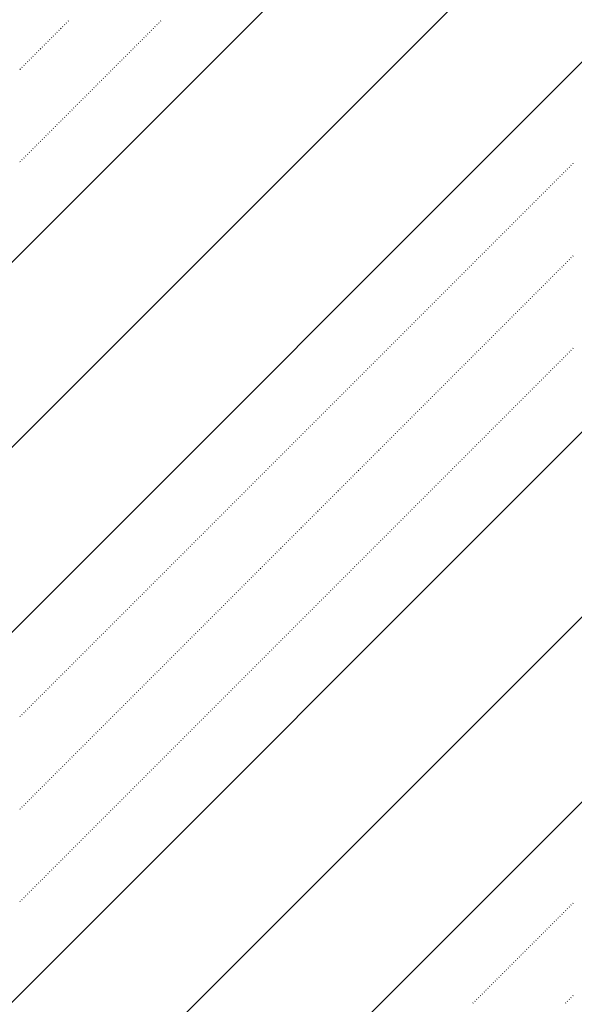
# Model space of a CAD drawing. Header units: millimetres. Extents: x 0 to 1260, y 0 to 297.
# Tile 17 of 104: x 51.07 to 56.37, y 125.06 to 134.47. Entities that reach past the tile are written whole.
import ezdxf

# ---------------------------------------------------------------- set-up
doc = ezdxf.new("R2010")
doc.units = ezdxf.units.MM
doc.linetypes.add('K5LT32802', pattern=[0])
doc.linetypes.add('K5LT32806', pattern=[0])
doc.layers.add('Системный слой', color=7, linetype='Continuous')

# ---------------------------------------------------------------- blocks, each defined once
blk = doc.blocks.new('U86')
at = {"layer": 'Системный слой', "color": 7, "linetype": 'K5LT32802', "lineweight": 9}
for p, q in [((43.8917, 116.2093), (63.4382, 135.7558)), ((43.8943, 117.9797), (61.6705, 135.7558)), ((43.8996, 121.5205), (58.1349, 135.7558)), ((43.9022, 123.2909), (56.3672, 135.7558)), ((43.9048, 125.0613), (54.5994, 135.7558)), ((43.889, 114.4389), (63.9161, 134.466))]:
    blk.add_line(p, q, dxfattribs=at)
at = {"layer": 'Системный слой', "color": 7, "linetype": 'K5LT32806', "lineweight": 18}
for p, q in [((51.4761, 134.4003), (51.4797, 134.4039)), ((51.4938, 134.418), (51.4973, 134.4215)), ((51.5115, 134.4357), (51.515, 134.4392)), ((51.5291, 134.4533), (51.5327, 134.4569)), ((52.36, 134.4003), (52.3635, 134.4039)), ((52.3777, 134.418), (52.3812, 134.4215)), ((52.3954, 134.4357), (52.3989, 134.4392)), ((52.413, 134.4533), (52.4166, 134.4569)), ((51.3877, 134.3119), (51.3913, 134.3155)), ((51.4054, 134.3296), (51.4089, 134.3331)), ((51.4231, 134.3473), (51.4266, 134.3508)), ((51.4408, 134.365), (51.4443, 134.3685)), ((51.4584, 134.3826), (51.462, 134.3862)), ((52.2716, 134.3119), (52.2751, 134.3155)), ((52.2893, 134.3296), (52.2928, 134.3331)), ((52.307, 134.3473), (52.3105, 134.3508)), ((52.3246, 134.365), (52.3282, 134.3685)), ((52.3423, 134.3826), (52.3459, 134.3862)), ((51.2993, 134.2235), (51.3029, 134.2271)), ((51.317, 134.2412), (51.3206, 134.2448)), ((51.3347, 134.2589), (51.3382, 134.2624)), ((51.3524, 134.2766), (51.3559, 134.2801)), ((51.37, 134.2943), (51.3736, 134.2978)), ((52.1832, 134.2235), (52.1868, 134.2271)), ((52.2009, 134.2412), (52.2044, 134.2448)), ((52.2186, 134.2589), (52.2221, 134.2624)), ((52.2363, 134.2766), (52.2398, 134.2801)), ((52.2539, 134.2943), (52.2575, 134.2978)), ((51.1933, 134.1175), (51.1968, 134.121)), ((51.2109, 134.1352), (51.2145, 134.1387)), ((51.2286, 134.1528), (51.2322, 134.1564)), ((51.2463, 134.1705), (51.2498, 134.174)), ((51.264, 134.1882), (51.2675, 134.1917)), ((51.2817, 134.2059), (51.2852, 134.2094)), ((52.0772, 134.1175), (52.0807, 134.121)), ((52.0948, 134.1352), (52.0984, 134.1387)), ((52.1125, 134.1528), (52.116, 134.1564)), ((52.1302, 134.1705), (52.1337, 134.174)), ((52.1479, 134.1882), (52.1514, 134.1917)), ((52.1655, 134.2059), (52.1691, 134.2094)), ((51.1049, 134.0291), (51.1084, 134.0326)), ((51.1226, 134.0468), (51.1261, 134.0503)), ((51.1402, 134.0644), (51.1438, 134.068)), ((51.1579, 134.0821), (51.1615, 134.0857)), ((51.1756, 134.0998), (51.1791, 134.1033)), ((51.9888, 134.0291), (51.9923, 134.0326)), ((52.0064, 134.0468), (52.01, 134.0503)), ((52.0241, 134.0644), (52.0277, 134.068)), ((52.0418, 134.0821), (52.0453, 134.0857)), ((52.0595, 134.0998), (52.063, 134.1033)), ((51.0695, 133.9937), (51.0731, 133.9973)), ((51.0872, 134.0114), (51.0907, 134.0149)), ((51.9004, 133.9407), (51.9039, 133.9442)), ((51.9181, 133.9584), (51.9216, 133.9619)), ((51.9357, 133.9761), (51.9393, 133.9796)), ((51.9534, 133.9937), (51.9569, 133.9973)), ((51.9711, 134.0114), (51.9746, 134.0149)), ((51.7943, 133.8346), (51.7978, 133.8382)), ((51.812, 133.8523), (51.8155, 133.8558)), ((51.8297, 133.87), (51.8332, 133.8735)), ((51.8473, 133.8877), (51.8509, 133.8912)), ((51.865, 133.9053), (51.8686, 133.9089)), ((51.8827, 133.923), (51.8862, 133.9266)), ((51.7059, 133.7462), (51.7095, 133.7498)), ((51.7236, 133.7639), (51.7271, 133.7675)), ((51.7413, 133.7816), (51.7448, 133.7851)), ((51.759, 133.7993), (51.7625, 133.8028)), ((51.7766, 133.817), (51.7802, 133.8205)), ((51.6175, 133.6579), (51.6211, 133.6614)), ((51.6352, 133.6755), (51.6387, 133.6791)), ((51.6529, 133.6932), (51.6564, 133.6967)), ((51.6706, 133.7109), (51.6741, 133.7144)), ((51.6882, 133.7286), (51.6918, 133.7321)), ((51.5115, 133.5518), (51.515, 133.5553)), ((51.5291, 133.5695), (51.5327, 133.573)), ((51.5468, 133.5871), (51.5504, 133.5907)), ((51.5645, 133.6048), (51.568, 133.6084)), ((51.5822, 133.6225), (51.5857, 133.626)), ((51.5999, 133.6402), (51.6034, 133.6437)), ((51.4231, 133.4634), (51.4266, 133.4669)), ((51.4408, 133.4811), (51.4443, 133.4846)), ((51.4584, 133.4988), (51.462, 133.5023)), ((51.4761, 133.5164), (51.4797, 133.52)), ((51.4938, 133.5341), (51.4973, 133.5376)), ((51.3347, 133.375), (51.3382, 133.3785)), ((51.3524, 133.3927), (51.3559, 133.3962)), ((51.37, 133.4104), (51.3736, 133.4139)), ((51.3877, 133.428), (51.3913, 133.4316)), ((51.4054, 133.4457), (51.4089, 133.4493)), ((51.2286, 133.2689), (51.2322, 133.2725)), ((51.2463, 133.2866), (51.2498, 133.2902)), ((51.264, 133.3043), (51.2675, 133.3078)), ((51.2817, 133.322), (51.2852, 133.3255)), ((51.2993, 133.3397), (51.3029, 133.3432)), ((51.317, 133.3573), (51.3206, 133.3609)), ((51.1402, 133.1806), (51.1438, 133.1841)), ((51.1579, 133.1982), (51.1615, 133.2018)), ((51.1756, 133.2159), (51.1791, 133.2194)), ((51.1933, 133.2336), (51.1968, 133.2371)), ((51.2109, 133.2513), (51.2145, 133.2548)), ((51.0695, 133.1098), (51.0731, 133.1134)), ((51.0872, 133.1275), (51.0907, 133.1311)), ((51.1049, 133.1452), (51.1084, 133.1487)), ((51.1226, 133.1629), (51.1261, 133.1664)), ((56.3552, 133.0922), (56.3587, 133.0957)), ((56.2491, 132.9861), (56.2526, 132.9896)), ((56.2668, 133.0038), (56.2703, 133.0073)), ((56.2844, 133.0215), (56.288, 133.025)), ((56.3021, 133.0391), (56.3057, 133.0427)), ((56.3198, 133.0568), (56.3233, 133.0603)), ((56.3375, 133.0745), (56.341, 133.078)), ((56.1607, 132.8977), (56.1642, 132.9013)), ((56.1784, 132.9154), (56.1819, 132.9189)), ((56.1961, 132.9331), (56.1996, 132.9366)), ((56.2137, 132.9507), (56.2173, 132.9543)), ((56.2314, 132.9684), (56.2349, 132.972)), ((56.0723, 132.8093), (56.0758, 132.8129)), ((56.09, 132.827), (56.0935, 132.8305)), ((56.1077, 132.8447), (56.1112, 132.8482)), ((56.1253, 132.8624), (56.1289, 132.8659)), ((56.143, 132.88), (56.1466, 132.8836)), ((55.9662, 132.7033), (55.9698, 132.7068)), ((55.9839, 132.7209), (55.9875, 132.7245)), ((56.0016, 132.7386), (56.0051, 132.7422)), ((56.0193, 132.7563), (56.0228, 132.7598)), ((56.037, 132.774), (56.0405, 132.7775)), ((56.0546, 132.7916), (56.0582, 132.7952)), ((55.8779, 132.6149), (55.8814, 132.6184)), ((55.8955, 132.6325), (55.8991, 132.6361)), ((55.9132, 132.6502), (55.9167, 132.6538)), ((55.9309, 132.6679), (55.9344, 132.6714)), ((55.9486, 132.6856), (55.9521, 132.6891)), ((55.7895, 132.5265), (55.793, 132.53)), ((55.8071, 132.5442), (55.8107, 132.5477)), ((55.8248, 132.5618), (55.8284, 132.5654)), ((55.8425, 132.5795), (55.846, 132.5831)), ((55.8602, 132.5972), (55.8637, 132.6007)), ((55.6834, 132.4204), (55.6869, 132.424)), ((55.7011, 132.4381), (55.7046, 132.4416)), ((55.7188, 132.4558), (55.7223, 132.4593)), ((55.7364, 132.4735), (55.74, 132.477)), ((55.7541, 132.4911), (55.7576, 132.4947)), ((55.7718, 132.5088), (55.7753, 132.5123)), ((55.595, 132.332), (55.5985, 132.3356)), ((55.6127, 132.3497), (55.6162, 132.3532)), ((55.6304, 132.3674), (55.6339, 132.3709)), ((55.648, 132.3851), (55.6516, 132.3886)), ((55.6657, 132.4027), (55.6693, 132.4063)), ((55.5066, 132.2436), (55.5102, 132.2472)), ((55.5243, 132.2613), (55.5278, 132.2649)), ((55.542, 132.279), (55.5455, 132.2825)), ((55.5597, 132.2967), (55.5632, 132.3002)), ((55.5773, 132.3144), (55.5809, 132.3179)), ((55.4006, 132.1376), (55.4041, 132.1411)), ((55.4182, 132.1553), (55.4218, 132.1588)), ((55.4359, 132.1729), (55.4394, 132.1765)), ((55.4536, 132.1906), (55.4571, 132.1941)), ((55.4713, 132.2083), (55.4748, 132.2118)), ((55.4889, 132.226), (55.4925, 132.2295)), ((56.2844, 132.1376), (56.288, 132.1411)), ((56.3021, 132.1553), (56.3057, 132.1588)), ((56.3198, 132.1729), (56.3233, 132.1765)), ((56.3375, 132.1906), (56.341, 132.1941)), ((56.3552, 132.2083), (56.3587, 132.2118)), ((55.3122, 132.0492), (55.3157, 132.0527)), ((55.3298, 132.0669), (55.3334, 132.0704)), ((55.3475, 132.0845), (55.3511, 132.0881)), ((55.3652, 132.1022), (55.3687, 132.1058)), ((55.3829, 132.1199), (55.3864, 132.1234)), ((56.1961, 132.0492), (56.1996, 132.0527)), ((56.2137, 132.0669), (56.2173, 132.0704)), ((56.2314, 132.0845), (56.2349, 132.0881)), ((56.2491, 132.1022), (56.2526, 132.1058)), ((56.2668, 132.1199), (56.2703, 132.1234)), ((55.2238, 131.9608), (55.2273, 131.9643)), ((55.2415, 131.9785), (55.245, 131.982)), ((55.2591, 131.9962), (55.2627, 131.9997)), ((55.2768, 132.0138), (55.2803, 132.0174)), ((55.2945, 132.0315), (55.298, 132.035)), ((56.1077, 131.9608), (56.1112, 131.9643)), ((56.1253, 131.9785), (56.1289, 131.982)), ((56.143, 131.9962), (56.1466, 131.9997)), ((56.1607, 132.0138), (56.1642, 132.0174)), ((56.1784, 132.0315), (56.1819, 132.035)), ((55.1177, 131.8547), (55.1213, 131.8583)), ((55.1354, 131.8724), (55.1389, 131.8759)), ((55.1531, 131.8901), (55.1566, 131.8936)), ((55.1707, 131.9078), (55.1743, 131.9113)), ((55.1884, 131.9254), (55.192, 131.929)), ((55.2061, 131.9431), (55.2096, 131.9467)), ((56.0016, 131.8547), (56.0051, 131.8583)), ((56.0193, 131.8724), (56.0228, 131.8759)), ((56.037, 131.8901), (56.0405, 131.8936)), ((56.0546, 131.9078), (56.0582, 131.9113)), ((56.0723, 131.9254), (56.0758, 131.929)), ((56.09, 131.9431), (56.0935, 131.9467)), ((55.0293, 131.7663), (55.0329, 131.7699)), ((55.047, 131.784), (55.0505, 131.7876)), ((55.0647, 131.8017), (55.0682, 131.8052)), ((55.0824, 131.8194), (55.0859, 131.8229)), ((55.1, 131.8371), (55.1036, 131.8406)), ((55.9132, 131.7663), (55.9167, 131.7699)), ((55.9309, 131.784), (55.9344, 131.7876)), ((55.9486, 131.8017), (55.9521, 131.8052)), ((55.9662, 131.8194), (55.9698, 131.8229)), ((55.9839, 131.8371), (55.9875, 131.8406)), ((54.9409, 131.678), (54.9445, 131.6815)), ((54.9586, 131.6956), (54.9622, 131.6992)), ((54.9763, 131.7133), (54.9798, 131.7168)), ((54.994, 131.731), (54.9975, 131.7345)), ((55.0116, 131.7487), (55.0152, 131.7522)), ((55.8248, 131.678), (55.8284, 131.6815)), ((55.8425, 131.6956), (55.846, 131.6992)), ((55.8602, 131.7133), (55.8637, 131.7168)), ((55.8779, 131.731), (55.8814, 131.7345)), ((55.8955, 131.7487), (55.8991, 131.7522)), ((54.8525, 131.5896), (54.8561, 131.5931)), ((54.8702, 131.6072), (54.8738, 131.6108)), ((54.8879, 131.6249), (54.8914, 131.6285)), ((54.9056, 131.6426), (54.9091, 131.6461)), ((54.9233, 131.6603), (54.9268, 131.6638)), ((55.7364, 131.5896), (55.74, 131.5931)), ((55.7541, 131.6072), (55.7576, 131.6108)), ((55.7718, 131.6249), (55.7753, 131.6285)), ((55.7895, 131.6426), (55.793, 131.6461)), ((55.8071, 131.6603), (55.8107, 131.6638)), ((54.7465, 131.4835), (54.75, 131.487)), ((54.7642, 131.5012), (54.7677, 131.5047)), ((54.7818, 131.5189), (54.7854, 131.5224)), ((54.7995, 131.5365), (54.8031, 131.5401)), ((54.8172, 131.5542), (54.8207, 131.5577)), ((54.8349, 131.5719), (54.8384, 131.5754)), ((55.6304, 131.4835), (55.6339, 131.487)), ((55.648, 131.5012), (55.6516, 131.5047)), ((55.6657, 131.5189), (55.6693, 131.5224)), ((55.6834, 131.5365), (55.6869, 131.5401)), ((55.7011, 131.5542), (55.7046, 131.5577)), ((55.7188, 131.5719), (55.7223, 131.5754)), ((54.6581, 131.3951), (54.6616, 131.3986)), ((54.6758, 131.4128), (54.6793, 131.4163)), ((54.6935, 131.4305), (54.697, 131.434)), ((54.7111, 131.4481), (54.7147, 131.4517)), ((54.7288, 131.4658), (54.7323, 131.4694)), ((55.542, 131.3951), (55.5455, 131.3986)), ((55.5597, 131.4128), (55.5632, 131.4163)), ((55.5773, 131.4305), (55.5809, 131.434)), ((55.595, 131.4481), (55.5985, 131.4517)), ((55.6127, 131.4658), (55.6162, 131.4694)), ((54.5697, 131.3067), (54.5732, 131.3103)), ((54.5874, 131.3244), (54.5909, 131.3279)), ((54.6051, 131.3421), (54.6086, 131.3456)), ((54.6227, 131.3598), (54.6263, 131.3633)), ((54.6404, 131.3774), (54.644, 131.381)), ((55.4536, 131.3067), (55.4571, 131.3103)), ((55.4713, 131.3244), (55.4748, 131.3279)), ((55.4889, 131.3421), (55.4925, 131.3456)), ((55.5066, 131.3598), (55.5102, 131.3633)), ((55.5243, 131.3774), (55.5278, 131.381)), ((56.3375, 131.3067), (56.341, 131.3103)), ((56.3552, 131.3244), (56.3587, 131.3279)), ((54.4636, 131.2007), (54.4672, 131.2042)), ((54.4813, 131.2183), (54.4849, 131.2219)), ((54.499, 131.236), (54.5025, 131.2395)), ((54.5167, 131.2537), (54.5202, 131.2572)), ((54.5344, 131.2714), (54.5379, 131.2749)), ((54.552, 131.289), (54.5556, 131.2926)), ((55.3475, 131.2007), (55.3511, 131.2042)), ((55.3652, 131.2183), (55.3687, 131.2219)), ((55.3829, 131.236), (55.3864, 131.2395)), ((55.4006, 131.2537), (55.4041, 131.2572)), ((55.4182, 131.2714), (55.4218, 131.2749)), ((55.4359, 131.289), (55.4394, 131.2926)), ((56.2314, 131.2007), (56.2349, 131.2042)), ((56.2491, 131.2183), (56.2526, 131.2219)), ((56.2668, 131.236), (56.2703, 131.2395)), ((56.2844, 131.2537), (56.288, 131.2572)), ((56.3021, 131.2714), (56.3057, 131.2749)), ((56.3198, 131.289), (56.3233, 131.2926)), ((54.3753, 131.1123), (54.3788, 131.1158)), ((54.3929, 131.1299), (54.3965, 131.1335)), ((54.4106, 131.1476), (54.4141, 131.1512)), ((54.4283, 131.1653), (54.4318, 131.1688)), ((54.446, 131.183), (54.4495, 131.1865)), ((55.2591, 131.1123), (55.2627, 131.1158)), ((55.2768, 131.1299), (55.2803, 131.1335)), ((55.2945, 131.1476), (55.298, 131.1512)), ((55.3122, 131.1653), (55.3157, 131.1688)), ((55.3298, 131.183), (55.3334, 131.1865)), ((56.143, 131.1123), (56.1466, 131.1158)), ((56.1607, 131.1299), (56.1642, 131.1335)), ((56.1784, 131.1476), (56.1819, 131.1512)), ((56.1961, 131.1653), (56.1996, 131.1688)), ((56.2137, 131.183), (56.2173, 131.1865)), ((54.2869, 131.0239), (54.2904, 131.0274)), ((54.3045, 131.0416), (54.3081, 131.0451)), ((54.3222, 131.0592), (54.3258, 131.0628)), ((54.3399, 131.0769), (54.3434, 131.0805)), ((54.3576, 131.0946), (54.3611, 131.0981)), ((55.1707, 131.0239), (55.1743, 131.0274)), ((55.1884, 131.0416), (55.192, 131.0451)), ((55.2061, 131.0592), (55.2096, 131.0628)), ((55.2238, 131.0769), (55.2273, 131.0805)), ((55.2415, 131.0946), (55.245, 131.0981)), ((56.0546, 131.0239), (56.0582, 131.0274)), ((56.0723, 131.0416), (56.0758, 131.0451)), ((56.09, 131.0592), (56.0935, 131.0628)), ((56.1077, 131.0769), (56.1112, 131.0805)), ((56.1253, 131.0946), (56.1289, 131.0981)), ((54.1808, 130.9178), (54.1843, 130.9214)), ((54.1985, 130.9355), (54.202, 130.939)), ((54.2162, 130.9532), (54.2197, 130.9567)), ((54.2338, 130.9708), (54.2374, 130.9744)), ((54.2515, 130.9885), (54.255, 130.9921)), ((54.2692, 131.0062), (54.2727, 131.0097)), ((55.0647, 130.9178), (55.0682, 130.9214)), ((55.0824, 130.9355), (55.0859, 130.939)), ((55.1, 130.9532), (55.1036, 130.9567)), ((55.1177, 130.9708), (55.1213, 130.9744)), ((55.1354, 130.9885), (55.1389, 130.9921)), ((55.1531, 131.0062), (55.1566, 131.0097)), ((55.9486, 130.9178), (55.9521, 130.9214)), ((55.9662, 130.9355), (55.9698, 130.939)), ((55.9839, 130.9532), (55.9875, 130.9567)), ((56.0016, 130.9708), (56.0051, 130.9744)), ((56.0193, 130.9885), (56.0228, 130.9921)), ((56.037, 131.0062), (56.0405, 131.0097)), ((54.0924, 130.8294), (54.0959, 130.833)), ((54.1101, 130.8471), (54.1136, 130.8506)), ((54.1278, 130.8648), (54.1313, 130.8683)), ((54.1454, 130.8825), (54.149, 130.886)), ((54.1631, 130.9001), (54.1667, 130.9037)), ((54.9763, 130.8294), (54.9798, 130.833)), ((54.994, 130.8471), (54.9975, 130.8506)), ((55.0116, 130.8648), (55.0152, 130.8683)), ((55.0293, 130.8825), (55.0329, 130.886)), ((55.047, 130.9001), (55.0505, 130.9037)), ((55.8602, 130.8294), (55.8637, 130.833)), ((55.8779, 130.8471), (55.8814, 130.8506)), ((55.8955, 130.8648), (55.8991, 130.8683)), ((55.9132, 130.8825), (55.9167, 130.886)), ((55.9309, 130.9001), (55.9344, 130.9037)), ((54.004, 130.741), (54.0076, 130.7446)), ((54.0217, 130.7587), (54.0252, 130.7623)), ((54.0394, 130.7764), (54.0429, 130.7799)), ((54.0571, 130.7941), (54.0606, 130.7976)), ((54.0747, 130.8117), (54.0783, 130.8153)), ((54.8879, 130.741), (54.8914, 130.7446)), ((54.9056, 130.7587), (54.9091, 130.7623)), ((54.9233, 130.7764), (54.9268, 130.7799)), ((54.9409, 130.7941), (54.9445, 130.7976)), ((54.9586, 130.8117), (54.9622, 130.8153)), ((55.7718, 130.741), (55.7753, 130.7446)), ((55.7895, 130.7587), (55.793, 130.7623)), ((55.8071, 130.7764), (55.8107, 130.7799)), ((55.8248, 130.7941), (55.8284, 130.7976)), ((55.8425, 130.8117), (55.846, 130.8153)), ((53.898, 130.635), (53.9015, 130.6385)), ((53.9156, 130.6527), (53.9192, 130.6562)), ((53.9333, 130.6703), (53.9368, 130.6739)), ((53.951, 130.688), (53.9545, 130.6915)), ((53.9687, 130.7057), (53.9722, 130.7092)), ((53.9863, 130.7234), (53.9899, 130.7269)), ((54.7818, 130.635), (54.7854, 130.6385)), ((54.7995, 130.6527), (54.8031, 130.6562)), ((54.8172, 130.6703), (54.8207, 130.6739)), ((54.8349, 130.688), (54.8384, 130.6915)), ((54.8525, 130.7057), (54.8561, 130.7092)), ((54.8702, 130.7234), (54.8738, 130.7269)), ((55.6657, 130.635), (55.6693, 130.6385)), ((55.6834, 130.6527), (55.6869, 130.6562)), ((55.7011, 130.6703), (55.7046, 130.6739)), ((55.7188, 130.688), (55.7223, 130.6915)), ((55.7364, 130.7057), (55.74, 130.7092)), ((55.7541, 130.7234), (55.7576, 130.7269)), ((53.8096, 130.5466), (53.8131, 130.5501)), ((53.8272, 130.5643), (53.8308, 130.5678)), ((53.8449, 130.5819), (53.8485, 130.5855)), ((53.8626, 130.5996), (53.8661, 130.6032)), ((53.8803, 130.6173), (53.8838, 130.6208)), ((54.6935, 130.5466), (54.697, 130.5501)), ((54.7111, 130.5643), (54.7147, 130.5678)), ((54.7288, 130.5819), (54.7323, 130.5855)), ((54.7465, 130.5996), (54.75, 130.6032)), ((54.7642, 130.6173), (54.7677, 130.6208)), ((55.5773, 130.5466), (55.5809, 130.5501)), ((55.595, 130.5643), (55.5985, 130.5678)), ((55.6127, 130.5819), (55.6162, 130.5855)), ((55.6304, 130.5996), (55.6339, 130.6032)), ((55.648, 130.6173), (55.6516, 130.6208)), ((53.7212, 130.4582), (53.7247, 130.4617)), ((53.7389, 130.4759), (53.7424, 130.4794)), ((53.7565, 130.4936), (53.7601, 130.4971)), ((53.7742, 130.5112), (53.7777, 130.5148)), ((53.7919, 130.5289), (53.7954, 130.5324)), ((54.6051, 130.4582), (54.6086, 130.4617)), ((54.6227, 130.4759), (54.6263, 130.4794)), ((54.6404, 130.4936), (54.644, 130.4971)), ((54.6581, 130.5112), (54.6616, 130.5148)), ((54.6758, 130.5289), (54.6793, 130.5324)), ((55.4889, 130.4582), (55.4925, 130.4617)), ((55.5066, 130.4759), (55.5102, 130.4794)), ((55.5243, 130.4936), (55.5278, 130.4971)), ((55.542, 130.5112), (55.5455, 130.5148)), ((55.5597, 130.5289), (55.5632, 130.5324)), ((53.6151, 130.3521), (53.6186, 130.3557)), ((53.6328, 130.3698), (53.6363, 130.3733)), ((53.6505, 130.3875), (53.654, 130.391)), ((53.6681, 130.4052), (53.6717, 130.4087)), ((53.6858, 130.4228), (53.6894, 130.4264)), ((53.7035, 130.4405), (53.707, 130.4441)), ((54.499, 130.3521), (54.5025, 130.3557)), ((54.5167, 130.3698), (54.5202, 130.3733)), ((54.5344, 130.3875), (54.5379, 130.391)), ((54.552, 130.4052), (54.5556, 130.4087)), ((54.5697, 130.4228), (54.5732, 130.4264)), ((54.5874, 130.4405), (54.5909, 130.4441)), ((55.3829, 130.3521), (55.3864, 130.3557)), ((55.4006, 130.3698), (55.4041, 130.3733)), ((55.4182, 130.3875), (55.4218, 130.391)), ((55.4359, 130.4052), (55.4394, 130.4087)), ((55.4536, 130.4228), (55.4571, 130.4264)), ((55.4713, 130.4405), (55.4748, 130.4441)), ((53.5267, 130.2637), (53.5303, 130.2673)), ((53.5444, 130.2814), (53.5479, 130.285)), ((53.5621, 130.2991), (53.5656, 130.3026)), ((53.5798, 130.3168), (53.5833, 130.3203)), ((53.5974, 130.3345), (53.601, 130.338)), ((54.4106, 130.2637), (54.4141, 130.2673)), ((54.4283, 130.2814), (54.4318, 130.285)), ((54.446, 130.2991), (54.4495, 130.3026)), ((54.4636, 130.3168), (54.4672, 130.3203)), ((54.4813, 130.3345), (54.4849, 130.338)), ((55.2945, 130.2637), (55.298, 130.2673)), ((55.3122, 130.2814), (55.3157, 130.285)), ((55.3298, 130.2991), (55.3334, 130.3026)), ((55.3475, 130.3168), (55.3511, 130.3203)), ((55.3652, 130.3345), (55.3687, 130.338)), ((53.4383, 130.1754), (53.4419, 130.1789)), ((53.456, 130.193), (53.4595, 130.1966)), ((53.4737, 130.2107), (53.4772, 130.2142)), ((53.4914, 130.2284), (53.4949, 130.2319)), ((53.509, 130.2461), (53.5126, 130.2496)), ((54.3222, 130.1754), (54.3258, 130.1789)), ((54.3399, 130.193), (54.3434, 130.1966)), ((54.3576, 130.2107), (54.3611, 130.2142)), ((54.3753, 130.2284), (54.3788, 130.2319)), ((54.3929, 130.2461), (54.3965, 130.2496)), ((55.2061, 130.1754), (55.2096, 130.1789)), ((55.2238, 130.193), (55.2273, 130.1966)), ((55.2415, 130.2107), (55.245, 130.2142)), ((55.2591, 130.2284), (55.2627, 130.2319)), ((55.2768, 130.2461), (55.2803, 130.2496)), ((53.3323, 130.0693), (53.3358, 130.0728)), ((53.3499, 130.087), (53.3535, 130.0905)), ((53.3676, 130.1046), (53.3712, 130.1082)), ((53.3853, 130.1223), (53.3888, 130.1259)), ((53.403, 130.14), (53.4065, 130.1435)), ((53.4207, 130.1577), (53.4242, 130.1612)), ((54.2162, 130.0693), (54.2197, 130.0728)), ((54.2338, 130.087), (54.2374, 130.0905)), ((54.2515, 130.1046), (54.255, 130.1082)), ((54.2692, 130.1223), (54.2727, 130.1259)), ((54.2869, 130.14), (54.2904, 130.1435)), ((54.3045, 130.1577), (54.3081, 130.1612)), ((55.1, 130.0693), (55.1036, 130.0728)), ((55.1177, 130.087), (55.1213, 130.0905)), ((55.1354, 130.1046), (55.1389, 130.1082)), ((55.1531, 130.1223), (55.1566, 130.1259)), ((55.1707, 130.14), (55.1743, 130.1435)), ((55.1884, 130.1577), (55.192, 130.1612)), ((53.2439, 129.9809), (53.2474, 129.9844)), ((53.2616, 129.9986), (53.2651, 130.0021)), ((53.2792, 130.0163), (53.2828, 130.0198)), ((53.2969, 130.0339), (53.3005, 130.0375)), ((53.3146, 130.0516), (53.3181, 130.0551)), ((54.1278, 129.9809), (54.1313, 129.9844)), ((54.1454, 129.9986), (54.149, 130.0021)), ((54.1631, 130.0163), (54.1667, 130.0198)), ((54.1808, 130.0339), (54.1843, 130.0375)), ((54.1985, 130.0516), (54.202, 130.0551)), ((55.0116, 129.9809), (55.0152, 129.9844)), ((55.0293, 129.9986), (55.0329, 130.0021)), ((55.047, 130.0163), (55.0505, 130.0198)), ((55.0647, 130.0339), (55.0682, 130.0375)), ((55.0824, 130.0516), (55.0859, 130.0551)), ((53.1555, 129.8925), (53.159, 129.896)), ((53.1732, 129.9102), (53.1767, 129.9137)), ((53.1908, 129.9279), (53.1944, 129.9314)), ((53.2085, 129.9455), (53.2121, 129.9491)), ((53.2262, 129.9632), (53.2297, 129.9668)), ((54.0394, 129.8925), (54.0429, 129.896)), ((54.0571, 129.9102), (54.0606, 129.9137)), ((54.0747, 129.9279), (54.0783, 129.9314)), ((54.0924, 129.9455), (54.0959, 129.9491)), ((54.1101, 129.9632), (54.1136, 129.9668)), ((54.9233, 129.8925), (54.9268, 129.896)), ((54.9409, 129.9102), (54.9445, 129.9137)), ((54.9586, 129.9279), (54.9622, 129.9314)), ((54.9763, 129.9455), (54.9798, 129.9491)), ((54.994, 129.9632), (54.9975, 129.9668)), ((53.0494, 129.7864), (53.053, 129.79)), ((53.0671, 129.8041), (53.0706, 129.8077)), ((53.0848, 129.8218), (53.0883, 129.8253)), ((53.1025, 129.8395), (53.106, 129.843)), ((53.1201, 129.8572), (53.1237, 129.8607)), ((53.1378, 129.8748), (53.1414, 129.8784)), ((53.9333, 129.7864), (53.9368, 129.79)), ((53.951, 129.8041), (53.9545, 129.8077)), ((53.9687, 129.8218), (53.9722, 129.8253)), ((53.9863, 129.8395), (53.9899, 129.843)), ((54.004, 129.8572), (54.0076, 129.8607)), ((54.0217, 129.8748), (54.0252, 129.8784)), ((54.8172, 129.7864), (54.8207, 129.79)), ((54.8349, 129.8041), (54.8384, 129.8077)), ((54.8525, 129.8218), (54.8561, 129.8253)), ((54.8702, 129.8395), (54.8738, 129.843)), ((54.8879, 129.8572), (54.8914, 129.8607)), ((54.9056, 129.8748), (54.9091, 129.8784)), ((52.961, 129.6981), (52.9646, 129.7016)), ((52.9787, 129.7157), (52.9823, 129.7193)), ((52.9964, 129.7334), (52.9999, 129.7369)), ((53.0141, 129.7511), (53.0176, 129.7546)), ((53.0317, 129.7688), (53.0353, 129.7723)), ((53.8449, 129.6981), (53.8485, 129.7016)), ((53.8626, 129.7157), (53.8661, 129.7193)), ((53.8803, 129.7334), (53.8838, 129.7369)), ((53.898, 129.7511), (53.9015, 129.7546)), ((53.9156, 129.7688), (53.9192, 129.7723)), ((54.7288, 129.6981), (54.7323, 129.7016)), ((54.7465, 129.7157), (54.75, 129.7193)), ((54.7642, 129.7334), (54.7677, 129.7369)), ((54.7818, 129.7511), (54.7854, 129.7546)), ((54.7995, 129.7688), (54.8031, 129.7723)), ((52.8727, 129.6097), (52.8762, 129.6132)), ((52.8903, 129.6273), (52.8939, 129.6309)), ((52.908, 129.645), (52.9115, 129.6486)), ((52.9257, 129.6627), (52.9292, 129.6662)), ((52.9434, 129.6804), (52.9469, 129.6839)), ((53.7565, 129.6097), (53.7601, 129.6132)), ((53.7742, 129.6273), (53.7777, 129.6309)), ((53.7919, 129.645), (53.7954, 129.6486)), ((53.8096, 129.6627), (53.8131, 129.6662)), ((53.8272, 129.6804), (53.8308, 129.6839)), ((54.6404, 129.6097), (54.644, 129.6132)), ((54.6581, 129.6273), (54.6616, 129.6309)), ((54.6758, 129.645), (54.6793, 129.6486)), ((54.6935, 129.6627), (54.697, 129.6662)), ((54.7111, 129.6804), (54.7147, 129.6839)), ((52.7666, 129.5036), (52.7701, 129.5071)), ((52.7843, 129.5213), (52.7878, 129.5248)), ((52.8019, 129.539), (52.8055, 129.5425)), ((52.8196, 129.5566), (52.8232, 129.5602)), ((52.8373, 129.5743), (52.8408, 129.5778)), ((52.855, 129.592), (52.8585, 129.5955)), ((53.6505, 129.5036), (53.654, 129.5071)), ((53.6681, 129.5213), (53.6717, 129.5248)), ((53.6858, 129.539), (53.6894, 129.5425)), ((53.7035, 129.5566), (53.707, 129.5602)), ((53.7212, 129.5743), (53.7247, 129.5778)), ((53.7389, 129.592), (53.7424, 129.5955)), ((54.5344, 129.5036), (54.5379, 129.5071)), ((54.552, 129.5213), (54.5556, 129.5248)), ((54.5697, 129.539), (54.5732, 129.5425)), ((54.5874, 129.5566), (54.5909, 129.5602)), ((54.6051, 129.5743), (54.6086, 129.5778)), ((54.6227, 129.592), (54.6263, 129.5955)), ((52.6782, 129.4152), (52.6817, 129.4187)), ((52.6959, 129.4329), (52.6994, 129.4364)), ((52.7136, 129.4506), (52.7171, 129.4541)), ((52.7312, 129.4682), (52.7348, 129.4718)), ((52.7489, 129.4859), (52.7524, 129.4895)), ((53.5621, 129.4152), (53.5656, 129.4187)), ((53.5798, 129.4329), (53.5833, 129.4364)), ((53.5974, 129.4506), (53.601, 129.4541)), ((53.6151, 129.4682), (53.6186, 129.4718)), ((53.6328, 129.4859), (53.6363, 129.4895)), ((54.446, 129.4152), (54.4495, 129.4187)), ((54.4636, 129.4329), (54.4672, 129.4364)), ((54.4813, 129.4506), (54.4849, 129.4541)), ((54.499, 129.4682), (54.5025, 129.4718)), ((54.5167, 129.4859), (54.5202, 129.4895)), ((52.5898, 129.3268), (52.5933, 129.3304)), ((52.6075, 129.3445), (52.611, 129.348)), ((52.6252, 129.3622), (52.6287, 129.3657)), ((52.6428, 129.3799), (52.6464, 129.3834)), ((52.6605, 129.3975), (52.6641, 129.4011)), ((53.4737, 129.3268), (53.4772, 129.3304)), ((53.4914, 129.3445), (53.4949, 129.348)), ((53.509, 129.3622), (53.5126, 129.3657)), ((53.5267, 129.3799), (53.5303, 129.3834)), ((53.5444, 129.3975), (53.5479, 129.4011)), ((54.3576, 129.3268), (54.3611, 129.3304)), ((54.3753, 129.3445), (54.3788, 129.348)), ((54.3929, 129.3622), (54.3965, 129.3657)), ((54.4106, 129.3799), (54.4141, 129.3834)), ((54.4283, 129.3975), (54.4318, 129.4011)), ((52.4837, 129.2208), (52.4873, 129.2243)), ((52.5014, 129.2384), (52.505, 129.242)), ((52.5191, 129.2561), (52.5226, 129.2597)), ((52.5368, 129.2738), (52.5403, 129.2773)), ((52.5545, 129.2915), (52.558, 129.295)), ((52.5721, 129.3091), (52.5757, 129.3127)), ((53.3676, 129.2208), (53.3712, 129.2243)), ((53.3853, 129.2384), (53.3888, 129.242)), ((53.403, 129.2561), (53.4065, 129.2597)), ((53.4207, 129.2738), (53.4242, 129.2773)), ((53.4383, 129.2915), (53.4419, 129.295)), ((53.456, 129.3091), (53.4595, 129.3127)), ((54.2515, 129.2208), (54.255, 129.2243)), ((54.2692, 129.2384), (54.2727, 129.242)), ((54.2869, 129.2561), (54.2904, 129.2597)), ((54.3045, 129.2738), (54.3081, 129.2773)), ((54.3222, 129.2915), (54.3258, 129.295)), ((54.3399, 129.3091), (54.3434, 129.3127)), ((52.3954, 129.1324), (52.3989, 129.1359)), ((52.413, 129.15), (52.4166, 129.1536)), ((52.4307, 129.1677), (52.4342, 129.1713)), ((52.4484, 129.1854), (52.4519, 129.1889)), ((52.4661, 129.2031), (52.4696, 129.2066)), ((53.2792, 129.1324), (53.2828, 129.1359)), ((53.2969, 129.15), (53.3005, 129.1536)), ((53.3146, 129.1677), (53.3181, 129.1713)), ((53.3323, 129.1854), (53.3358, 129.1889)), ((53.3499, 129.2031), (53.3535, 129.2066)), ((54.1631, 129.1324), (54.1667, 129.1359)), ((54.1808, 129.15), (54.1843, 129.1536)), ((54.1985, 129.1677), (54.202, 129.1713)), ((54.2162, 129.1854), (54.2197, 129.1889)), ((54.2338, 129.2031), (54.2374, 129.2066)), ((52.307, 129.044), (52.3105, 129.0475)), ((52.3246, 129.0617), (52.3282, 129.0652)), ((52.3423, 129.0793), (52.3459, 129.0829)), ((52.36, 129.097), (52.3635, 129.1006)), ((52.3777, 129.1147), (52.3812, 129.1182)), ((53.1908, 129.044), (53.1944, 129.0475)), ((53.2085, 129.0617), (53.2121, 129.0652)), ((53.2262, 129.0793), (53.2297, 129.0829)), ((53.2439, 129.097), (53.2474, 129.1006)), ((53.2616, 129.1147), (53.2651, 129.1182)), ((54.0747, 129.044), (54.0783, 129.0475)), ((54.0924, 129.0617), (54.0959, 129.0652)), ((54.1101, 129.0793), (54.1136, 129.0829)), ((54.1278, 129.097), (54.1313, 129.1006)), ((54.1454, 129.1147), (54.149, 129.1182)), ((52.2009, 128.9379), (52.2044, 128.9415)), ((52.2186, 128.9556), (52.2221, 128.9591)), ((52.2363, 128.9733), (52.2398, 128.9768)), ((52.2539, 128.9909), (52.2575, 128.9945)), ((52.2716, 129.0086), (52.2751, 129.0122)), ((52.2893, 129.0263), (52.2928, 129.0298)), ((53.0848, 128.9379), (53.0883, 128.9415)), ((53.1025, 128.9556), (53.106, 128.9591)), ((53.1201, 128.9733), (53.1237, 128.9768)), ((53.1378, 128.9909), (53.1414, 128.9945)), ((53.1555, 129.0086), (53.159, 129.0122)), ((53.1732, 129.0263), (53.1767, 129.0298)), ((53.9687, 128.9379), (53.9722, 128.9415)), ((53.9863, 128.9556), (53.9899, 128.9591)), ((54.004, 128.9733), (54.0076, 128.9768)), ((54.0217, 128.9909), (54.0252, 128.9945)), ((54.0394, 129.0086), (54.0429, 129.0122)), ((54.0571, 129.0263), (54.0606, 129.0298)), ((52.1125, 128.8495), (52.116, 128.8531)), ((52.1302, 128.8672), (52.1337, 128.8707)), ((52.1479, 128.8849), (52.1514, 128.8884)), ((52.1655, 128.9026), (52.1691, 128.9061)), ((52.1832, 128.9202), (52.1868, 128.9238)), ((52.9964, 128.8495), (52.9999, 128.8531)), ((53.0141, 128.8672), (53.0176, 128.8707)), ((53.0317, 128.8849), (53.0353, 128.8884)), ((53.0494, 128.9026), (53.053, 128.9061)), ((53.0671, 128.9202), (53.0706, 128.9238)), ((53.8803, 128.8495), (53.8838, 128.8531)), ((53.898, 128.8672), (53.9015, 128.8707)), ((53.9156, 128.8849), (53.9192, 128.8884)), ((53.9333, 128.9026), (53.9368, 128.9061)), ((53.951, 128.9202), (53.9545, 128.9238)), ((52.0241, 128.7611), (52.0277, 128.7647)), ((52.0418, 128.7788), (52.0453, 128.7824)), ((52.0595, 128.7965), (52.063, 128.8)), ((52.0772, 128.8142), (52.0807, 128.8177)), ((52.0948, 128.8319), (52.0984, 128.8354)), ((52.908, 128.7611), (52.9115, 128.7647)), ((52.9257, 128.7788), (52.9292, 128.7824)), ((52.9434, 128.7965), (52.9469, 128.8)), ((52.961, 128.8142), (52.9646, 128.8177)), ((52.9787, 128.8319), (52.9823, 128.8354)), ((53.7919, 128.7611), (53.7954, 128.7647)), ((53.8096, 128.7788), (53.8131, 128.7824)), ((53.8272, 128.7965), (53.8308, 128.8)), ((53.8449, 128.8142), (53.8485, 128.8177)), ((53.8626, 128.8319), (53.8661, 128.8354)), ((51.9181, 128.6551), (51.9216, 128.6586)), ((51.9357, 128.6728), (51.9393, 128.6763)), ((51.9534, 128.6904), (51.9569, 128.694)), ((51.9711, 128.7081), (51.9746, 128.7116)), ((51.9888, 128.7258), (51.9923, 128.7293)), ((52.0064, 128.7435), (52.01, 128.747)), ((52.8019, 128.6551), (52.8055, 128.6586)), ((52.8196, 128.6728), (52.8232, 128.6763)), ((52.8373, 128.6904), (52.8408, 128.694)), ((52.855, 128.7081), (52.8585, 128.7116)), ((52.8727, 128.7258), (52.8762, 128.7293)), ((52.8903, 128.7435), (52.8939, 128.747)), ((53.6858, 128.6551), (53.6894, 128.6586)), ((53.7035, 128.6728), (53.707, 128.6763)), ((53.7212, 128.6904), (53.7247, 128.694)), ((53.7389, 128.7081), (53.7424, 128.7116)), ((53.7565, 128.7258), (53.7601, 128.7293)), ((53.7742, 128.7435), (53.7777, 128.747)), ((51.8297, 128.5667), (51.8332, 128.5702)), ((51.8473, 128.5844), (51.8509, 128.5879)), ((51.865, 128.602), (51.8686, 128.6056)), ((51.8827, 128.6197), (51.8862, 128.6233)), ((51.9004, 128.6374), (51.9039, 128.6409)), ((52.7136, 128.5667), (52.7171, 128.5702)), ((52.7312, 128.5844), (52.7348, 128.5879)), ((52.7489, 128.602), (52.7524, 128.6056)), ((52.7666, 128.6197), (52.7701, 128.6233)), ((52.7843, 128.6374), (52.7878, 128.6409)), ((53.5974, 128.5667), (53.601, 128.5702)), ((53.6151, 128.5844), (53.6186, 128.5879)), ((53.6328, 128.602), (53.6363, 128.6056)), ((53.6505, 128.6197), (53.654, 128.6233)), ((53.6681, 128.6374), (53.6717, 128.6409)), ((51.7413, 128.4783), (51.7448, 128.4818)), ((51.759, 128.496), (51.7625, 128.4995)), ((51.7766, 128.5137), (51.7802, 128.5172)), ((51.7943, 128.5313), (51.7978, 128.5349)), ((51.812, 128.549), (51.8155, 128.5525)), ((52.6252, 128.4783), (52.6287, 128.4818)), ((52.6428, 128.496), (52.6464, 128.4995)), ((52.6605, 128.5137), (52.6641, 128.5172)), ((52.6782, 128.5313), (52.6817, 128.5349)), ((52.6959, 128.549), (52.6994, 128.5525)), ((53.509, 128.4783), (53.5126, 128.4818)), ((53.5267, 128.496), (53.5303, 128.4995)), ((53.5444, 128.5137), (53.5479, 128.5172)), ((53.5621, 128.5313), (53.5656, 128.5349)), ((53.5798, 128.549), (53.5833, 128.5525)), ((51.6352, 128.3722), (51.6387, 128.3758)), ((51.6529, 128.3899), (51.6564, 128.3934)), ((51.6706, 128.4076), (51.6741, 128.4111)), ((51.6882, 128.4253), (51.6918, 128.4288)), ((51.7059, 128.4429), (51.7095, 128.4465)), ((51.7236, 128.4606), (51.7271, 128.4642)), ((52.5191, 128.3722), (52.5226, 128.3758)), ((52.5368, 128.3899), (52.5403, 128.3934)), ((52.5545, 128.4076), (52.558, 128.4111)), ((52.5721, 128.4253), (52.5757, 128.4288)), ((52.5898, 128.4429), (52.5933, 128.4465)), ((52.6075, 128.4606), (52.611, 128.4642)), ((53.403, 128.3722), (53.4065, 128.3758)), ((53.4207, 128.3899), (53.4242, 128.3934)), ((53.4383, 128.4076), (53.4419, 128.4111)), ((53.456, 128.4253), (53.4595, 128.4288)), ((53.4737, 128.4429), (53.4772, 128.4465)), ((53.4914, 128.4606), (53.4949, 128.4642)), ((51.5468, 128.2838), (51.5504, 128.2874)), ((51.5645, 128.3015), (51.568, 128.3051)), ((51.5822, 128.3192), (51.5857, 128.3227)), ((51.5999, 128.3369), (51.6034, 128.3404)), ((51.6175, 128.3546), (51.6211, 128.3581)), ((52.4307, 128.2838), (52.4342, 128.2874)), ((52.4484, 128.3015), (52.4519, 128.3051)), ((52.4661, 128.3192), (52.4696, 128.3227)), ((52.4837, 128.3369), (52.4873, 128.3404)), ((52.5014, 128.3546), (52.505, 128.3581)), ((53.3146, 128.2838), (53.3181, 128.2874)), ((53.3323, 128.3015), (53.3358, 128.3051)), ((53.3499, 128.3192), (53.3535, 128.3227)), ((53.3676, 128.3369), (53.3712, 128.3404)), ((53.3853, 128.3546), (53.3888, 128.3581)), ((51.4584, 128.1955), (51.462, 128.199)), ((51.4761, 128.2131), (51.4797, 128.2167)), ((51.4938, 128.2308), (51.4973, 128.2343)), ((51.5115, 128.2485), (51.515, 128.252)), ((51.5291, 128.2662), (51.5327, 128.2697)), ((52.3423, 128.1955), (52.3459, 128.199)), ((52.36, 128.2131), (52.3635, 128.2167)), ((52.3777, 128.2308), (52.3812, 128.2343)), ((52.3954, 128.2485), (52.3989, 128.252)), ((52.413, 128.2662), (52.4166, 128.2697)), ((53.2262, 128.1955), (53.2297, 128.199)), ((53.2439, 128.2131), (53.2474, 128.2167)), ((53.2616, 128.2308), (53.2651, 128.2343)), ((53.2792, 128.2485), (53.2828, 128.252)), ((53.2969, 128.2662), (53.3005, 128.2697)), ((51.37, 128.1071), (51.3736, 128.1106)), ((51.3877, 128.1247), (51.3913, 128.1283)), ((51.4054, 128.1424), (51.4089, 128.146)), ((51.4231, 128.1601), (51.4266, 128.1636)), ((51.4408, 128.1778), (51.4443, 128.1813)), ((52.2539, 128.1071), (52.2575, 128.1106)), ((52.2716, 128.1247), (52.2751, 128.1283)), ((52.2893, 128.1424), (52.2928, 128.146)), ((52.307, 128.1601), (52.3105, 128.1636)), ((52.3246, 128.1778), (52.3282, 128.1813)), ((53.1378, 128.1071), (53.1414, 128.1106)), ((53.1555, 128.1247), (53.159, 128.1283)), ((53.1732, 128.1424), (53.1767, 128.146)), ((53.1908, 128.1601), (53.1944, 128.1636)), ((53.2085, 128.1778), (53.2121, 128.1813)), ((51.264, 128.001), (51.2675, 128.0045)), ((51.2817, 128.0187), (51.2852, 128.0222)), ((51.2993, 128.0364), (51.3029, 128.0399)), ((51.317, 128.054), (51.3206, 128.0576)), ((51.3347, 128.0717), (51.3382, 128.0752)), ((51.3524, 128.0894), (51.3559, 128.0929)), ((52.1479, 128.001), (52.1514, 128.0045)), ((52.1655, 128.0187), (52.1691, 128.0222)), ((52.1832, 128.0364), (52.1868, 128.0399)), ((52.2009, 128.054), (52.2044, 128.0576)), ((52.2186, 128.0717), (52.2221, 128.0752)), ((52.2363, 128.0894), (52.2398, 128.0929)), ((53.0317, 128.001), (53.0353, 128.0045)), ((53.0494, 128.0187), (53.053, 128.0222)), ((53.0671, 128.0364), (53.0706, 128.0399)), ((53.0848, 128.054), (53.0883, 128.0576)), ((53.1025, 128.0717), (53.106, 128.0752)), ((53.1201, 128.0894), (53.1237, 128.0929)), ((51.1756, 127.9126), (51.1791, 127.9161)), ((51.1933, 127.9303), (51.1968, 127.9338)), ((51.2109, 127.948), (51.2145, 127.9515)), ((51.2286, 127.9656), (51.2322, 127.9692)), ((51.2463, 127.9833), (51.2498, 127.9869)), ((52.0595, 127.9126), (52.063, 127.9161)), ((52.0772, 127.9303), (52.0807, 127.9338)), ((52.0948, 127.948), (52.0984, 127.9515)), ((52.1125, 127.9656), (52.116, 127.9692)), ((52.1302, 127.9833), (52.1337, 127.9869)), ((52.9434, 127.9126), (52.9469, 127.9161)), ((52.961, 127.9303), (52.9646, 127.9338)), ((52.9787, 127.948), (52.9823, 127.9515)), ((52.9964, 127.9656), (52.9999, 127.9692)), ((53.0141, 127.9833), (53.0176, 127.9869)), ((51.0872, 127.8242), (51.0907, 127.8278)), ((51.1049, 127.8419), (51.1084, 127.8454)), ((51.1226, 127.8596), (51.1261, 127.8631)), ((51.1402, 127.8773), (51.1438, 127.8808)), ((51.1579, 127.8949), (51.1615, 127.8985)), ((51.9711, 127.8242), (51.9746, 127.8278)), ((51.9888, 127.8419), (51.9923, 127.8454)), ((52.0064, 127.8596), (52.01, 127.8631)), ((52.0241, 127.8773), (52.0277, 127.8808)), ((52.0418, 127.8949), (52.0453, 127.8985)), ((52.855, 127.8242), (52.8585, 127.8278)), ((52.8727, 127.8419), (52.8762, 127.8454)), ((52.8903, 127.8596), (52.8939, 127.8631)), ((52.908, 127.8773), (52.9115, 127.8808)), ((52.9257, 127.8949), (52.9292, 127.8985)), ((51.0695, 127.8065), (51.0731, 127.8101)), ((51.865, 127.7182), (51.8686, 127.7217)), ((51.8827, 127.7358), (51.8862, 127.7394)), ((51.9004, 127.7535), (51.9039, 127.757)), ((51.9181, 127.7712), (51.9216, 127.7747)), ((51.9357, 127.7889), (51.9393, 127.7924)), ((51.9534, 127.8065), (51.9569, 127.8101)), ((52.7489, 127.7182), (52.7524, 127.7217)), ((52.7666, 127.7358), (52.7701, 127.7394)), ((52.7843, 127.7535), (52.7878, 127.757)), ((52.8019, 127.7712), (52.8055, 127.7747)), ((52.8196, 127.7889), (52.8232, 127.7924)), ((52.8373, 127.8065), (52.8408, 127.8101)), ((51.7766, 127.6298), (51.7802, 127.6333)), ((51.7943, 127.6474), (51.7978, 127.651)), ((51.812, 127.6651), (51.8155, 127.6687)), ((51.8297, 127.6828), (51.8332, 127.6863)), ((51.8473, 127.7005), (51.8509, 127.704)), ((52.6605, 127.6298), (52.6641, 127.6333)), ((52.6782, 127.6474), (52.6817, 127.651)), ((52.6959, 127.6651), (52.6994, 127.6687)), ((52.7136, 127.6828), (52.7171, 127.6863)), ((52.7312, 127.7005), (52.7348, 127.704)), ((51.6882, 127.5414), (51.6918, 127.5449)), ((51.7059, 127.5591), (51.7095, 127.5626)), ((51.7236, 127.5767), (51.7271, 127.5803)), ((51.7413, 127.5944), (51.7448, 127.5979)), ((51.759, 127.6121), (51.7625, 127.6156)), ((52.5721, 127.5414), (52.5757, 127.5449)), ((52.5898, 127.5591), (52.5933, 127.5626)), ((52.6075, 127.5767), (52.611, 127.5803)), ((52.6252, 127.5944), (52.6287, 127.5979)), ((52.6428, 127.6121), (52.6464, 127.6156)), ((51.5822, 127.4353), (51.5857, 127.4389)), ((51.5999, 127.453), (51.6034, 127.4565)), ((51.6175, 127.4707), (51.6211, 127.4742)), ((51.6352, 127.4883), (51.6387, 127.4919)), ((51.6529, 127.506), (51.6564, 127.5096)), ((51.6706, 127.5237), (51.6741, 127.5272)), ((52.4661, 127.4353), (52.4696, 127.4389)), ((52.4837, 127.453), (52.4873, 127.4565)), ((52.5014, 127.4707), (52.505, 127.4742)), ((52.5191, 127.4883), (52.5226, 127.4919)), ((52.5368, 127.506), (52.5403, 127.5096)), ((52.5545, 127.5237), (52.558, 127.5272)), ((51.4938, 127.3469), (51.4973, 127.3505)), ((51.5115, 127.3646), (51.515, 127.3681)), ((51.5291, 127.3823), (51.5327, 127.3858)), ((51.5468, 127.4), (51.5504, 127.4035)), ((51.5645, 127.4176), (51.568, 127.4212)), ((52.3777, 127.3469), (52.3812, 127.3505)), ((52.3954, 127.3646), (52.3989, 127.3681)), ((52.413, 127.3823), (52.4166, 127.3858)), ((52.4307, 127.4), (52.4342, 127.4035)), ((52.4484, 127.4176), (52.4519, 127.4212)), ((51.4054, 127.2585), (51.4089, 127.2621)), ((51.4231, 127.2762), (51.4266, 127.2798)), ((51.4408, 127.2939), (51.4443, 127.2974)), ((51.4584, 127.3116), (51.462, 127.3151)), ((51.4761, 127.3292), (51.4797, 127.3328)), ((52.2893, 127.2585), (52.2928, 127.2621)), ((52.307, 127.2762), (52.3105, 127.2798)), ((52.3246, 127.2939), (52.3282, 127.2974)), ((52.3423, 127.3116), (52.3459, 127.3151)), ((52.36, 127.3292), (52.3635, 127.3328)), ((51.2993, 127.1525), (51.3029, 127.156)), ((51.317, 127.1701), (51.3206, 127.1737)), ((51.3347, 127.1878), (51.3382, 127.1914)), ((51.3524, 127.2055), (51.3559, 127.209)), ((51.37, 127.2232), (51.3736, 127.2267)), ((51.3877, 127.2409), (51.3913, 127.2444)), ((52.1832, 127.1525), (52.1868, 127.156)), ((52.2009, 127.1701), (52.2044, 127.1737)), ((52.2186, 127.1878), (52.2221, 127.1914)), ((52.2363, 127.2055), (52.2398, 127.209)), ((52.2539, 127.2232), (52.2575, 127.2267)), ((52.2716, 127.2409), (52.2751, 127.2444)), ((51.2109, 127.0641), (51.2145, 127.0676)), ((51.2286, 127.0818), (51.2322, 127.0853)), ((51.2463, 127.0994), (51.2498, 127.103)), ((51.264, 127.1171), (51.2675, 127.1207)), ((51.2817, 127.1348), (51.2852, 127.1383)), ((52.0948, 127.0641), (52.0984, 127.0676)), ((52.1125, 127.0818), (52.116, 127.0853)), ((52.1302, 127.0994), (52.1337, 127.103)), ((52.1479, 127.1171), (52.1514, 127.1207)), ((52.1655, 127.1348), (52.1691, 127.1383)), ((51.1226, 126.9757), (51.1261, 126.9792)), ((51.1402, 126.9934), (51.1438, 126.9969)), ((51.1579, 127.0111), (51.1615, 127.0146)), ((51.1756, 127.0287), (51.1791, 127.0323)), ((51.1933, 127.0464), (51.1968, 127.0499)), ((52.0064, 126.9757), (52.01, 126.9792)), ((52.0241, 126.9934), (52.0277, 126.9969)), ((52.0418, 127.0111), (52.0453, 127.0146)), ((52.0595, 127.0287), (52.063, 127.0323)), ((52.0772, 127.0464), (52.0807, 127.0499)), ((51.0695, 126.9227), (51.0731, 126.9262)), ((51.0872, 126.9403), (51.0907, 126.9439)), ((51.1049, 126.958), (51.1084, 126.9616)), ((51.9004, 126.8696), (51.9039, 126.8732)), ((51.9181, 126.8873), (51.9216, 126.8908)), ((51.9357, 126.905), (51.9393, 126.9085)), ((51.9534, 126.9227), (51.9569, 126.9262)), ((51.9711, 126.9403), (51.9746, 126.9439)), ((51.9888, 126.958), (51.9923, 126.9616)), ((51.812, 126.7812), (51.8155, 126.7848)), ((51.8297, 126.7989), (51.8332, 126.8025)), ((51.8473, 126.8166), (51.8509, 126.8201)), ((51.865, 126.8343), (51.8686, 126.8378)), ((51.8827, 126.852), (51.8862, 126.8555)), ((51.7236, 126.6929), (51.7271, 126.6964)), ((51.7413, 126.7105), (51.7448, 126.7141)), ((51.759, 126.7282), (51.7625, 126.7317)), ((51.7766, 126.7459), (51.7802, 126.7494)), ((51.7943, 126.7636), (51.7978, 126.7671)), ((51.6175, 126.5868), (51.6211, 126.5903)), ((51.6352, 126.6045), (51.6387, 126.608)), ((51.6529, 126.6221), (51.6564, 126.6257)), ((51.6706, 126.6398), (51.6741, 126.6434)), ((51.6882, 126.6575), (51.6918, 126.661)), ((51.7059, 126.6752), (51.7095, 126.6787)), ((51.5291, 126.4984), (51.5327, 126.5019)), ((51.5468, 126.5161), (51.5504, 126.5196)), ((51.5645, 126.5338), (51.568, 126.5373)), ((51.5822, 126.5514), (51.5857, 126.555)), ((51.5999, 126.5691), (51.6034, 126.5726)), ((51.4408, 126.41), (51.4443, 126.4135)), ((51.4584, 126.4277), (51.462, 126.4312)), ((51.4761, 126.4454), (51.4797, 126.4489)), ((51.4938, 126.463), (51.4973, 126.4666)), ((51.5115, 126.4807), (51.515, 126.4843)), ((51.3347, 126.3039), (51.3382, 126.3075)), ((51.3524, 126.3216), (51.3559, 126.3252)), ((51.37, 126.3393), (51.3736, 126.3428)), ((51.3877, 126.357), (51.3913, 126.3605)), ((51.4054, 126.3747), (51.4089, 126.3782)), ((51.4231, 126.3923), (51.4266, 126.3959)), ((51.2463, 126.2156), (51.2498, 126.2191)), ((51.264, 126.2332), (51.2675, 126.2368)), ((51.2817, 126.2509), (51.2852, 126.2544)), ((51.2993, 126.2686), (51.3029, 126.2721)), ((51.317, 126.2863), (51.3206, 126.2898)), ((51.1579, 126.1272), (51.1615, 126.1307)), ((51.1756, 126.1448), (51.1791, 126.1484)), ((51.1933, 126.1625), (51.1968, 126.1661)), ((51.2109, 126.1802), (51.2145, 126.1837)), ((51.2286, 126.1979), (51.2322, 126.2014)), ((51.0695, 126.0388), (51.0731, 126.0423)), ((51.0872, 126.0565), (51.0907, 126.06)), ((51.1049, 126.0741), (51.1084, 126.0777)), ((51.1226, 126.0918), (51.1261, 126.0953)), ((51.1402, 126.1095), (51.1438, 126.113)), ((56.3552, 126.0211), (56.3587, 126.0246)), ((56.2668, 125.9327), (56.2703, 125.9362)), ((56.2844, 125.9504), (56.288, 125.9539)), ((56.3021, 125.9681), (56.3057, 125.9716)), ((56.3198, 125.9857), (56.3233, 125.9893)), ((56.3375, 126.0034), (56.341, 126.007)), ((56.1784, 125.8443), (56.1819, 125.8479)), ((56.1961, 125.862), (56.1996, 125.8655)), ((56.2137, 125.8797), (56.2173, 125.8832)), ((56.2314, 125.8974), (56.2349, 125.9009)), ((56.2491, 125.915), (56.2526, 125.9186)), ((56.0723, 125.7383), (56.0758, 125.7418)), ((56.09, 125.7559), (56.0935, 125.7595)), ((56.1077, 125.7736), (56.1112, 125.7771)), ((56.1253, 125.7913), (56.1289, 125.7948)), ((56.143, 125.809), (56.1466, 125.8125)), ((56.1607, 125.8266), (56.1642, 125.8302)), ((55.9839, 125.6499), (55.9875, 125.6534)), ((56.0016, 125.6675), (56.0051, 125.6711)), ((56.0193, 125.6852), (56.0228, 125.6888)), ((56.037, 125.7029), (56.0405, 125.7064)), ((56.0546, 125.7206), (56.0582, 125.7241)), ((55.8955, 125.5615), (55.8991, 125.565)), ((55.9132, 125.5792), (55.9167, 125.5827)), ((55.9309, 125.5968), (55.9344, 125.6004)), ((55.9486, 125.6145), (55.9521, 125.6181)), ((55.9662, 125.6322), (55.9698, 125.6357)), ((55.7895, 125.4554), (55.793, 125.459)), ((55.8071, 125.4731), (55.8107, 125.4766)), ((55.8248, 125.4908), (55.8284, 125.4943)), ((55.8425, 125.5084), (55.846, 125.512)), ((55.8602, 125.5261), (55.8637, 125.5297)), ((55.8779, 125.5438), (55.8814, 125.5473)), ((55.7011, 125.367), (55.7046, 125.3706)), ((55.7188, 125.3847), (55.7223, 125.3882)), ((55.7364, 125.4024), (55.74, 125.4059)), ((55.7541, 125.4201), (55.7576, 125.4236)), ((55.7718, 125.4377), (55.7753, 125.4413)), ((55.6127, 125.2786), (55.6162, 125.2822)), ((55.6304, 125.2963), (55.6339, 125.2999)), ((55.648, 125.314), (55.6516, 125.3175)), ((55.6657, 125.3317), (55.6693, 125.3352)), ((55.6834, 125.3493), (55.6869, 125.3529)), ((55.5066, 125.1726), (55.5102, 125.1761)), ((55.5243, 125.1903), (55.5278, 125.1938)), ((55.542, 125.2079), (55.5455, 125.2115)), ((55.5597, 125.2256), (55.5632, 125.2291)), ((55.5773, 125.2433), (55.5809, 125.2468)), ((55.595, 125.261), (55.5985, 125.2645)), ((55.4182, 125.0842), (55.4218, 125.0877)), ((55.4359, 125.1019), (55.4394, 125.1054)), ((55.4536, 125.1195), (55.4571, 125.1231)), ((55.4713, 125.1372), (55.4748, 125.1408)), ((55.4889, 125.1549), (55.4925, 125.1584)), ((56.3021, 125.0842), (56.3057, 125.0877)), ((56.3198, 125.1019), (56.3233, 125.1054)), ((56.3375, 125.1195), (56.341, 125.1231)), ((56.3552, 125.1372), (56.3587, 125.1408)), ((55.4006, 125.0665), (55.4041, 125.07)), ((56.2844, 125.0665), (56.288, 125.07))]:
    blk.add_line(p, q, dxfattribs=at)

msp = doc.modelspace()

# ---------------------------------------------------------------- block references
at = {"layer": 'Системный слой'}
msp.add_blockref('U86', (0, 0), dxfattribs=at)

doc.saveas('drawing.dxf')
